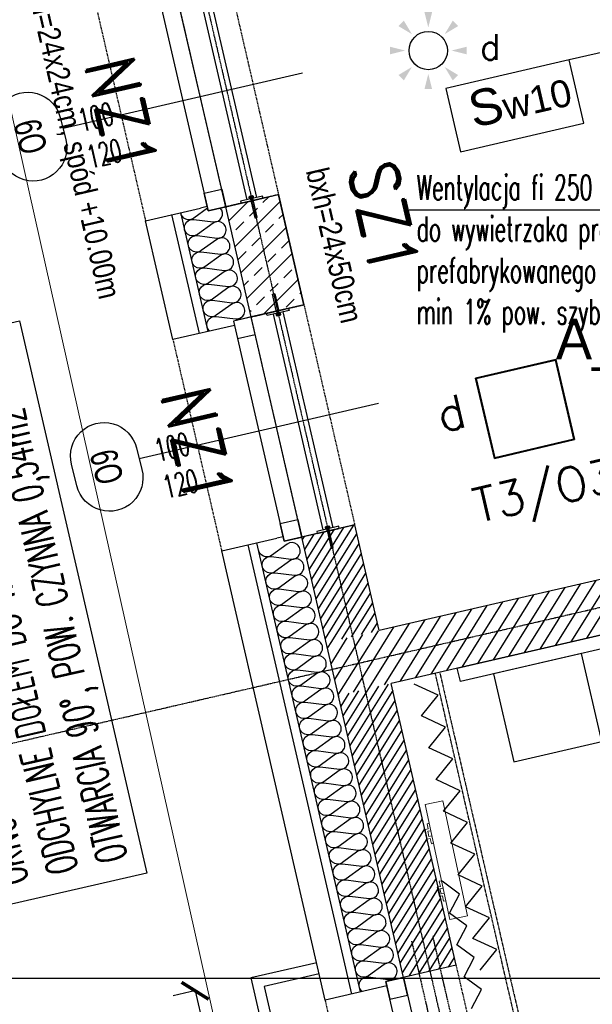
# Model space of a CAD drawing. Header units: millimetres. Extents: x 69081 to 158617, y -37521 to -9534.
# Tile 60 of 256: x 111153 to 111407, y -20840 to -20404. Entities that reach past the tile are written whole.
import ezdxf
from ezdxf.enums import TextEntityAlignment as Align

# ---------------------------------------------------------------- set-up
doc = ezdxf.new("R2010")
doc.units = ezdxf.units.MM
for name, pattern in [('CONTINOUS', [0]), ('DO', [0.8, 0.6, -0.1, 0, -0.1]), ('DP', [0.5, 0.3, -0.2]), ('HIDDEN', [0.375, 0.25, -0.125]), ('KRESKOWA-SREDNIA', [0.2, 0.12, -0.08])]:
    doc.linetypes.add(name, pattern=pattern)
for name, color, linetype in [('0_oświetlenie', 7, 'Continuous'), ('A-----SZ', 8, 'Continuous'), ('A-BUD-MA-MATERIALY', 8, 'Continuous'), ('A-MEB', 8, 'Continuous'), ('A-OSI', 8, 'DO'), ('A-SCI', 7, 'Continuous'), ('AM DRZWI ZEWN', 1, 'Continuous'), ('BA_okn', 7, 'Continuous'), ('BA_okp', 2, 'Continuous'), ('BA_okw', 1, 'DP'), ('BA_sym', 7, 'Continuous'), ('BA_TXG', 3, 'Continuous'), ('BA_txs', 2, 'Continuous'), ('BA_WIC', 1, 'Continuous'), ('BALUSTRADA', 8, 'Continuous'), ('BI_szr', 8, 'Continuous'), ('BZ_WIC', 1, 'Continuous'), ('E_Oświetlenie - czujki ruchu', 3, 'Continuous'), ('E_Oświetlenie - Numer obwodu', 1, 'Continuous'), ('E_Oświetlenie - Opis', 4, 'Continuous'), ('JS_OLKA KONSTR', 231, 'Continuous'), ('JS_p.poż.', 240, 'Continuous'), ('Nadproża', 5, 'DO'), ('Oddymianie', 230, 'HIDDEN'), ('podciagi i nadproza', 3, 'DP'), ('R-----OP', 1, 'Continuous'), ('R-RAM', 1, 'Continuous'), ('słupy', 1, 'Continuous'), ('ŚRUBKA', 251, 'Continuous')]:
    doc.layers.add(name, color=color, linetype=linetype)
doc.layers.add('IS_Grzejnik', color=15, linetype='Continuous', lineweight=5)
doc.layers.add('OPIS', color=7, linetype='Continuous', lineweight=25)
doc.styles.add('Arial', font='l_10646.ttf')
doc.styles.add('BIKTBG', font='romand.shx', dxfattribs={"width": 0.9})
doc.styles.add('BIKTS', font='bikromsw.shx', dxfattribs={"width": 0.85})
doc.styles.add('ROMANS', font='romans.shx', dxfattribs={"height": 1})
doc.styles.add('SIMPLEX', font='simplex', dxfattribs={"width": 0.85})
doc.styles.add('TableTextStyle', font='txt')
doc.styles.add('WYM--ROMANSSHX-08', font='ROMANS.SHX', dxfattribs={"width": 0.8})
doc.dimstyles.new('ROMANSSHX-K5002508105012', dxfattribs={"dimscale": 50, "dimtxt": 0.22, "dimasz": 0.2, "dimexe": 0.2, "dimexo": 0.5, "dimgap": 0.09, "dimtad": 1, "dimdec": 3, "dimrnd": 0.5, "dimdsep": 46, "dimtxsty": 'WYM--ROMANSSHX-08', "dimblk1": 'ARCHTICK', "dimblk2": 'ARCHTICK', "dimsah": 1, "dimcen": 0.1, "dimclrd": 1, "dimclre": 1, "dimclrt": 2, "dimadec": 0, "dimazin": 0, "dimtfac": 1, "dimtdec": 3, "dimtix": 1, "dimtmove": 2, "dimatfit": 3, "dimfxl": 0.5, "dimfxlon": 1, "dimtolj": 1, "dimarcsym": 0})

# ---------------------------------------------------------------- blocks, each defined once
blk = doc.blocks.new('_ARCHTICK')
at = {"color": 0, "linetype": 'ByBlock', "const_width": 0.15}
blk.add_lwpolyline([(-0.5, -0.5), (0.5, 0.5)], dxfattribs=at)
blk = doc.blocks.new('*D3063')
at = {"layer": 'A-SCI', "color": 1, "lineweight": -2, "transparency": 16777216}
for p, q in [((111230.93, -20833.94), (111220.92, -20836.25)), ((111230.67, -20834), (111264.41, -20980.15)), ((111264.67, -20980.09), (111254.66, -20982.4))]:
    blk.add_line(p, q, dxfattribs=at)
at = {"layer": 'Defpoints', "color": 0, "lineweight": 5, "transparency": 16777216}
for p in [(111255.29, -20828.31), (111289.03, -20974.47), (111264.41, -20980.15)]:
    blk.add_point(p, dxfattribs=at)
at = {"layer": 'A-SCI', "color": 1, "lineweight": -2, "transparency": 16777216, "xscale": 10, "yscale": 10, "zscale": 10}
for p, rotation in [((111230.67, -20834), 102.9999999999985), ((111264.41, -20980.15), 282.9999999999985)]:
    blk.add_blockref('_ARCHTICK', p, dxfattribs=dict(at, rotation=rotation))
at = {"layer": 'A-SCI', "color": 2, "transparency": 16777216, "insert": (111257.28, -20904.83), "char_height": 11, "attachment_point": 5, "rotation": 283, "style": 'WYM--ROMANSSHX-08'}
blk.add_mtext('\\A1;150', dxfattribs=at)
blk = doc.blocks.new('osie')
at = {"layer": 'A-OSI'}
for p, q in [((16711.32, -41330.41), (17353.6, -44112.43)), ((16952.59, -43589.23), (18131.33, -43317.09))]:
    blk.add_line(p, q, dxfattribs=at)
blk = doc.blocks.new('A$C04435ce7')
at = {"layer": 'BI_szr'}
h = blk.add_hatch(dxfattribs=at)
h.set_pattern_fill('BIK_ZELBET', color=256, scale=5, style=0)
h.set_pattern_definition([(45, (-2435.323, 4333.898), (-7.071068, 7.071068), []), (45, (-2428.252, 4333.898), (-7.071068, 7.071068), [5, -3.5])])
h.paths.add_polyline_path([(560.19, 827.91), (583.57, 833.31), (594.82, 784.59), (571.44, 779.19)])
at = {"layer": 'BA_WIC'}
for p, q in [((594.16, 887.07), (488.14, 862.59)), ((627.9, 740.91), (521.88, 716.44))]:
    blk.add_line(p, q, dxfattribs=at)
at = {"layer": 'Nadproża', "ltscale": 0.75}
for p, q in [((676.35, 356.84), (642.61, 502.99)), ((685.69, 358.99), (651.94, 505.15))]:
    blk.add_line(p, q, dxfattribs=at)
at = {"layer": 'podciagi i nadproza'}
for points in [[(560.19, 827.91), (537.69, 925.35), (561.08, 930.75), (583.57, 833.31), (560.19, 827.91)], [(593.93, 681.75), (571.44, 779.19), (594.82, 784.59), (617.32, 687.15), (593.93, 681.75)]]:
    blk.add_lwpolyline(points, dxfattribs=at)
at = {"layer": 'słupy', "color": 4}
blk.add_lwpolyline([(560.19, 827.91), (583.57, 833.31), (594.82, 784.59), (571.44, 779.19), (560.19, 827.91)], dxfattribs=at)
at = {"layer": 'BA_TXG', "style": 'BIKTBG', "width": 0.9}
for s, p in [('NZ1', (503.46, 866.13)), ('SZ1', (619.45, 820.61)), ('NZ1', (537.2, 719.97))]:
    blk.add_text(s, height=22, rotation=283, dxfattribs=at).set_placement(p, align=Align.CENTER)
at = {"layer": 'OPIS', "char_height": 10, "width": 174.3659, "attachment_point": 3, "rotation": 283, "style": 'WYM--ROMANSSHX-08'}
for s, insert in [('{\\fArial|b0|i0|c238|p34;bxh=24x24cm, spód +10.00m}', (513.94, 788.69)), ('{\\fArial|b0|i0|c238|p34;bxh=24x50cm}', (621.11, 777.98))]:
    blk.add_mtext(s, dxfattribs=dict(at, insert=insert))
blk = doc.blocks.new('grzejniki pietro 2')
at = {"layer": 'IS_Grzejnik', "extrusion": (0, 0, -1), "elevation": -289.1}
blk.add_lwpolyline([(-17323.47, -43065.83), (-17312.66, -43014.97), (-17320.48, -43013.3), (-17331.29, -43064.17)], close=True, dxfattribs=at)
at = {"layer": 'IS_Grzejnik', "elevation": 289.1}
for points in [[(17316.29, -43032.08), (17315.6, -43028.82), (17314.23, -43029.12), (17313.75, -43026.83), (17315.12, -43026.54), (17314.42, -43023.28), (17313.45, -43023.49), (17313.93, -43025.77), (17312.56, -43026.06), (17313.46, -43030.3), (17314.83, -43030.01), (17315.32, -43032.29)], [(17321.7, -43057.52), (17321.01, -43054.26), (17319.64, -43054.55), (17319.15, -43052.27), (17320.52, -43051.97), (17319.83, -43048.71), (17318.85, -43048.92), (17319.34, -43051.2), (17317.97, -43051.49), (17318.87, -43055.73), (17320.24, -43055.44), (17320.72, -43057.72)]]:
    blk.add_lwpolyline(points, close=True, dxfattribs=at)
blk = doc.blocks.new('symdrz')
blk.add_lwpolyline([(-10, -30, -1), (-10, 30), (10, 30, -1), (10, -30)], format="xyb", close=True)
at = {"style": 'BIKTS', "width": 0.8}
blk.add_attdef('SZERDRZ', text='', height=25, dxfattribs=at).set_placement((77.15, 8.8), align=Align.CENTER)
blk.add_attdef('SYMDRZ', text='', height=25, dxfattribs=at).set_placement((0, 0), align=Align.MIDDLE)
blk.add_attdef('WYSDRZ', text='', height=25, dxfattribs=at).set_placement((77.15, -9.49), align=Align.TOP_CENTER)
blk = doc.blocks.new('A$C3901f979')
at = {"layer": 'AM DRZWI ZEWN'}
ref = blk.add_blockref('symdrz', (319.88, 935.12), dxfattribs=dict(at, xscale=0.4950000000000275, yscale=0.4950000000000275, zscale=0.4950000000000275, rotation=104.0497633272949))
ref.add_attrib('Symdrz', 'O9', dxfattribs={"layer": 'BA_sym', "height": 12, "rotation": 104.0498, "style": 'BIKTS', "width": 0.7}).set_placement((319.88, 935.12), align=Align.MIDDLE_CENTER)
ref = blk.add_blockref('symdrz', (353.63, 788.97), dxfattribs=dict(at, xscale=0.4950000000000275, yscale=0.4950000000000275, zscale=0.4950000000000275, rotation=104.0497633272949))
ref.add_attrib('Symdrz', 'O9', dxfattribs={"layer": 'BA_sym', "height": 12, "rotation": 104.0498, "style": 'BIKTS', "width": 0.7}).set_placement((353.63, 788.97), align=Align.MIDDLE_CENTER)
blk = doc.blocks.new('wid a')
at = {"layer": 'BALUSTRADA', "color": 2}
for p, q in [((12073.87, -41343.49), (12073.87, -41348.49)), ((12074.87, -41343.78), (12172.87, -41343.78)), ((12173.87, -41348.49), (12173.87, -41343.49)), ((12074.87, -41348.23), (12172.87, -41348.23))]:
    blk.add_line(p, q, dxfattribs=at)
at = {"layer": 'BALUSTRADA', "color": 2, "flags": 128}
for points in [[(12073.87, -41351), (12073.87, -41341), (12074.87, -41341), (12074.87, -41351)], [(12173.87, -41351), (12173.87, -41341), (12172.87, -41341), (12172.87, -41351)]]:
    blk.add_lwpolyline(points, close=True, dxfattribs=at)
at = {"layer": 'ŚRUBKA'}
for p, q in [((12074.87, -41345.57), (12075.03, -41345.57)), ((12075.09, -41345.6), (12075.45, -41345.6)), ((12172.65, -41345.6), (12172.29, -41345.6)), ((12172.87, -41345.57), (12172.71, -41345.57)), ((12074.87, -41346.41), (12075.03, -41346.41)), ((12075.09, -41346.38), (12075.45, -41346.38)), ((12172.65, -41346.38), (12172.29, -41346.38)), ((12172.87, -41346.41), (12172.71, -41346.41))]:
    blk.add_line(p, q, dxfattribs=at)
at = {"layer": 'ŚRUBKA', "flags": 128}
for points in [[(12073.55, -41346.47), (12066.25, -41346.47), (12066.09, -41345.99), (12066.25, -41345.51), (12073.55, -41345.51)], [(12074.87, -41345.59), (12073.75, -41345.59), (12073.75, -41346.39), (12074.87, -41346.39)], [(12074.87, -41346.79), (12075.03, -41346.79), (12075.03, -41345.19), (12074.87, -41345.19)], [(12075.81, -41345.59), (12075.52, -41345.59), (12075.52, -41346.39), (12075.81, -41346.39)], [(12171.93, -41345.59), (12172.23, -41345.59), (12172.23, -41346.39), (12171.93, -41346.39)], [(12172.87, -41346.79), (12172.71, -41346.79), (12172.71, -41345.19), (12172.87, -41345.19)], [(12172.87, -41345.59), (12173.99, -41345.59), (12173.99, -41346.39), (12172.87, -41346.39)], [(12174.19, -41346.47), (12181.49, -41346.47), (12181.66, -41345.99), (12181.49, -41345.51), (12174.19, -41345.51)]]:
    blk.add_lwpolyline(points, close=True, dxfattribs=at)
for points in [[(12073.75, -41345.59), (12073.71, -41345.63, -0.198912), (12073.64, -41345.66), (12073.55, -41345.66)], [(12074.87, -41346.88), (12075.72, -41346.88, 0.414214), (12075.92, -41346.68), (12075.92, -41345.3, 0.414214), (12075.72, -41345.1), (12074.87, -41345.1)], [(12074.87, -41345.1), (12075.72, -41345.1, -0.414214), (12075.92, -41345.3), (12075.92, -41346.68, -0.414214), (12075.72, -41346.88), (12074.87, -41346.88)], [(12172.87, -41346.88), (12172.02, -41346.88, -0.414214), (12171.82, -41346.68), (12171.82, -41345.3, -0.414214), (12172.02, -41345.1), (12172.87, -41345.1)], [(12172.87, -41345.1), (12172.02, -41345.1, 0.414214), (12171.82, -41345.3), (12171.82, -41346.68, 0.414214), (12172.02, -41346.88), (12172.87, -41346.88)], [(12173.99, -41345.59), (12174.04, -41345.63, 0.198912), (12174.1, -41345.66), (12174.19, -41345.66)], [(12073.75, -41346.39), (12073.71, -41346.34, 0.198912), (12073.64, -41346.32), (12073.55, -41346.32)], [(12173.99, -41346.39), (12174.04, -41346.34, -0.198912), (12174.1, -41346.32), (12174.19, -41346.32)]]:
    blk.add_lwpolyline(points, format="xyb", dxfattribs=at)
for points in [[(12075.03, -41345.31), (12075.09, -41345.2), (12075.45, -41345.2), (12075.52, -41345.31), (12075.52, -41346.67), (12075.45, -41346.77), (12075.09, -41346.77), (12075.03, -41346.67)], [(12172.71, -41345.31), (12172.65, -41345.2), (12172.29, -41345.2), (12172.23, -41345.31), (12172.23, -41346.67), (12172.29, -41346.77), (12172.65, -41346.77), (12172.71, -41346.67)]]:
    blk.add_lwpolyline(points, dxfattribs=at)
at = {"layer": 'ŚRUBKA'}
for centre, radius, start, end in [((12075.38, -41345.4), 0.344, 150, 214.5651), ((12075.17, -41345.4), 0.344, 325.4349, 30), ((12074.22, -41345.99), 1.3, 342.4121, 17.5879), ((12172.57, -41345.4), 0.344, 150, 214.5651), ((12173.53, -41345.99), 1.3, 162.4121, 197.5879), ((12172.37, -41345.4), 0.344, 325.4349, 30), ((12075.38, -41346.58), 0.344, 145.4349, 210), ((12075.17, -41346.58), 0.344, 330, 34.5651), ((12172.57, -41346.58), 0.344, 145.4349, 210), ((12172.37, -41346.58), 0.344, 330, 34.5651)]:
    blk.add_arc(centre, radius, start, end, dxfattribs=at)
blk = doc.blocks.new('Czujka ruchu 360')
at = {"layer": 'E_Oświetlenie - czujki ruchu'}
blk.add_circle((0, 0), 11.31, dxfattribs=at)
for points in [[(-9.67, 9.67), (-17.63, 14.45), (-14.45, 17.63), (-17.63, 14.45)], [(0, 13.68), (-2.25, 22.68), (2.25, 22.68), (-2.25, 22.68)], [(9.67, 9.67), (17.63, 14.45), (14.45, 17.63), (17.63, 14.45)], [(-13.68, 0), (-22.68, -2.25), (-22.68, 2.25), (-22.68, -2.25)], [(13.68, 0), (22.68, -2.25), (22.68, 2.25), (22.68, -2.25)], [(-9.67, -9.67), (-14.45, -17.63), (-17.63, -14.45), (-14.45, -17.63)], [(9.67, -9.67), (14.45, -17.63), (17.63, -14.45), (14.45, -17.63)], [(0, -13.68), (-2.25, -22.68), (2.25, -22.68), (-2.25, -22.68)]]:
    blk.add_solid(points, dxfattribs=at)
at = {"layer": 'E_Oświetlenie - Numer obwodu', "style": 'SIMPLEX'}
blk.add_attdef('OBWÓD', text='', height=15, dxfattribs=at).set_placement((0, -42.53), align=Align.CENTER)
at = {"layer": 'E_Oświetlenie - Opis', "style": 'SIMPLEX'}
for tag, p in [('SYMBOL', (-34.22, 26.89)), ('OPIS1', (26.83, -1.12))]:
    blk.add_attdef(tag, p, '', height=15, dxfattribs=at)
blk = doc.blocks.new('opis lamp')
at = {"layer": 'E_Oświetlenie - Numer obwodu', "style": 'SIMPLEX'}
blk.add_attdef('OBWÓD', text='', height=15, dxfattribs=at).set_placement((-9.46, -1.18), align=Align.CENTER)
at = {"layer": 'E_Oświetlenie - Opis', "style": 'SIMPLEX'}
blk.add_attdef('OPIS1', (55.72, 42.77), '', height=15, dxfattribs=at)

msp = doc.modelspace()

# ---------------------------------------------------------------- hatches: boundary and pattern name
at = {"layer": 'A-----SZ'}
h = msp.add_hatch(dxfattribs=at)
h.set_pattern_fill('ANSI31', color=256, angle=13)
h.set_pattern_definition([(58, (77860.565, -7704.2242), (-2.6925527, 1.68249366), [])])
h.paths.add_polyline_path([(111278.0212, -20633.2001), (111301.4061, -20627.8012), (111312.2038, -20674.571), (111288.8189, -20679.9698)])
h = msp.add_hatch(dxfattribs=at)
h.set_pattern_fill('ANSI31', color=256, angle=13)
h.set_pattern_definition([(58, (77894.7575, -7852.3285), (-2.6925527, 1.68249366), [])])
h.paths.add_polyline_path([(111294.2177, -20703.3547), (111317.6026, -20697.9559), (111346.3963, -20822.6753), (111323.0114, -20828.0741)])
at = {"layer": 'JS_p.poż.'}
h = msp.add_hatch(dxfattribs=at)
h.set_pattern_fill('ANSI31', color=256, scale=40, angle=13, style=0)
h.set_pattern_definition([(58, (88107.97, -12141.295), (-4.2402405, 2.6495963), [])])
h.paths.add_polyline_path([(111950.9032, -20551.7469), (111945.5044, -20528.362), (111288.779, -20679.979), (111294.1778, -20703.3639)])

# ---------------------------------------------------------------- linework, layer by layer
at = {"color": 5}
msp.add_lwpolyline([(109057.9191, -19758.1136), (112022.4392, -19758.1136), (112022.4392, -20828.5147), (109057.9191, -20828.5147)], close=True, dxfattribs=at)
at = {"layer": '0_oświetlenie', "color": 7, "lineweight": 5, "elevation": 1}
msp.add_lwpolyline([(111353.9326, -21359.284), (114660.1136, -21359.284), (114644.1136, -18638.284), (113105.1136, -18638.284), (113105.1136, -19854.284), (112602.3789, -19854.284), (112319.9319, -18630.8715), (110820.3763, -18977.0712), (111353.9326, -21359.284)], dxfattribs=at)
at = {"layer": '0_oświetlenie'}
for points in [[(111354.9096, -20562.8806, 0), (111390.4447, -20554.5466, 0)], [(111390.4447, -20554.5466, 0), (111354.9096, -20562.8806, 0)], [(111390.4447, -20554.5466, 0), (111354.9096, -20562.8806, 0)], [(111354.9096, -20562.8806, 0), (111390.4447, -20554.5466, 0)], [(111390.2572, -20554.8474, 0), (111355.2104, -20563.0681, 0)], [(111355.2104, -20563.0681, 0), (111390.2572, -20554.8474, 0)], [(111398.476, -20589.8962, 0), (111390.2572, -20554.8474, 0)], [(111390.2572, -20554.8474, 0), (111398.476, -20589.8962, 0)], [(111390.4447, -20554.5466, 0), (111398.7768, -20590.0837, 0)], [(111398.7768, -20590.0837, 0), (111390.4447, -20554.5466, 0)], [(111398.7768, -20590.0837, 0), (111390.4447, -20554.5466, 0)], [(111390.4447, -20554.5466, 0), (111398.7768, -20590.0837, 0)], [(111363.2416, -20598.4177, 0), (111354.9096, -20562.8806, 0)], [(111354.9096, -20562.8806, 0), (111363.2416, -20598.4177, 0)], [(111354.9096, -20562.8806, 0), (111363.2416, -20598.4177, 0)], [(111363.2416, -20598.4177, 0), (111354.9096, -20562.8806, 0)], [(111355.2104, -20563.0681, 0), (111363.4291, -20598.1169, 0)], [(111363.4291, -20598.1169, 0), (111355.2104, -20563.0681, 0)], [(111398.7768, -20590.0837, 0), (111363.2416, -20598.4177, 0)], [(111363.2416, -20598.4177, 0), (111398.7768, -20590.0837, 0)], [(111363.2416, -20598.4177, 0), (111398.7768, -20590.0837, 0)], [(111398.7768, -20590.0837, 0), (111363.2416, -20598.4177, 0)], [(111363.4291, -20598.1169, 0), (111398.476, -20589.8962, 0)], [(111398.476, -20589.8962, 0), (111363.4291, -20598.1169, 0)]]:
    msp.add_polyline3d(points, dxfattribs=at)
at = {"layer": 'A-BUD-MA-MATERIALY'}
for points in [[(111236.1766, -20487.6963), (111230.0931, -20492.0762, -0.56486478), (111224.3113, -20489.6018)], [(111237.2119, -20542.0438, -0.75878438), (111239.992, -20535.5412), (111248.5483, -20536.6722, 1.47258809), (111246.8842, -20530.0526), (111240.0042, -20535.0058, -1.47258809), (111238.3401, -20528.3863), (111246.8964, -20529.5172, 1.47258809), (111245.2323, -20522.8977), (111238.3524, -20527.8509, -1.47258809), (111236.6883, -20521.2313), (111245.2446, -20522.3623, 1.47258809), (111243.5805, -20515.7427), (111236.7005, -20520.696, -1.47258809), (111235.0364, -20514.0764), (111243.5927, -20515.2073, 1.47258809), (111241.9286, -20508.5878), (111235.0487, -20513.541, -1.47258809), (111233.3846, -20506.9214), (111241.9409, -20508.0524, 1.47258809), (111240.2768, -20501.4328), (111233.3968, -20506.3861, -1.47258809), (111231.7327, -20499.7665), (111240.289, -20500.8975, 1.47258809), (111238.6249, -20494.2779), (111231.745, -20499.2311, -1.47258809), (111230.0809, -20492.6115), (111238.6372, -20493.7425, 0.70167201), (111241.8168, -20487.6129, 0.70167201)], [(111296.4379, -20798.5801, -0.75878438), (111299.218, -20792.0775), (111307.7743, -20793.2085, 1.47258809), (111306.1102, -20786.5889), (111299.2303, -20791.5421, -1.47258809), (111297.5662, -20784.9225), (111306.1225, -20786.0535, 1.47258809), (111304.4584, -20779.4339), (111297.5784, -20784.3872, -1.47258809), (111295.9143, -20777.7676), (111304.4706, -20778.8986, 1.47258809), (111302.8065, -20772.279), (111295.9266, -20777.2322, -1.47258809), (111294.2625, -20770.6126), (111302.8188, -20771.7436, 1.47258809), (111301.1547, -20765.124), (111294.2747, -20770.0773, -1.47258809), (111292.6106, -20763.4577), (111301.1669, -20764.5887, 1.47258809), (111299.5028, -20757.9691), (111292.6229, -20762.9223, -1.47258809), (111290.9588, -20756.3028), (111299.5151, -20757.4337, 1.47258809), (111297.851, -20750.8141), (111290.9711, -20755.7674, -1.47258809), (111289.3069, -20749.1478), (111297.8632, -20750.2788, 1.47258809), (111296.1991, -20743.6592), (111289.3192, -20748.6124, -1.47258809), (111287.6551, -20741.9929), (111296.2114, -20743.1238, 1.47258809), (111294.5473, -20736.5043), (111287.6674, -20741.4575, -1.47258809), (111286.0032, -20734.8379), (111294.5595, -20735.9689, 1.47258809), (111292.8954, -20729.3493), (111286.0155, -20734.3026, -1.47258809), (111284.3514, -20727.683), (111292.9077, -20728.8139, 1.47258809), (111291.2436, -20722.1944), (111284.3637, -20727.1476, -1.47258809), (111282.6995, -20720.528), (111291.2558, -20721.659, 1.47258809), (111289.5917, -20715.0394), (111282.7118, -20719.9927, -1.47258809), (111281.0477, -20713.3731), (111289.604, -20714.5041, 1.47258809), (111287.9399, -20707.8845), (111281.06, -20712.8377, -1.47258809), (111279.3958, -20706.2181), (111287.9521, -20707.3491, 1.47258809), (111286.288, -20700.7295), (111279.4081, -20705.6828, -1.47258809), (111277.744, -20699.0632), (111286.3003, -20700.1942, 1.47258809), (111284.6362, -20693.5746), (111277.7563, -20698.5278, -1.47258809), (111276.0921, -20691.9082), (111284.6484, -20693.0392, 1.47258809), (111282.9843, -20686.4196), (111276.1044, -20691.3729, -1.47258809), (111274.4403, -20684.7533), (111282.9966, -20685.8843, 1.47258809), (111281.3325, -20679.2647), (111274.4526, -20684.2179, -1.47258809), (111272.7884, -20677.5983), (111281.3447, -20678.7293, 1.47258809), (111279.6806, -20672.1097), (111272.8007, -20677.063, -1.47258809), (111271.1366, -20670.4434), (111279.6929, -20671.5744, 1.47258809), (111278.0288, -20664.9548), (111271.1489, -20669.908, -1.47258809), (111269.4847, -20663.2884), (111278.041, -20664.4194, 1.47258809), (111276.3769, -20657.7998), (111269.497, -20662.7531, -1.47258809), (111267.8329, -20656.1335), (111276.3892, -20657.2645, 1.47258809), (111274.7251, -20650.6449), (111267.8452, -20655.5981, -1.47258809), (111266.181, -20648.9785), (111274.7373, -20650.1095, 1.47258809), (111273.0732, -20643.4899), (111266.1933, -20648.4432, -1.47258809), (111264.5292, -20641.8236), (111273.0855, -20642.9546, 1.47258809), (111271.4214, -20636.335), (111264.5415, -20641.2882, -0.55167917), (111258.7828, -20638.9596)], [(111304.6972, -20834.3549, -0.75878438), (111307.4773, -20827.8522), (111316.0336, -20828.9832, 1.47258809), (111314.3695, -20822.3636), (111307.4895, -20827.3169, -1.47258809), (111305.8254, -20820.6973), (111314.3817, -20821.8283, 1.47258809), (111312.7176, -20815.2087), (111305.8377, -20820.1619, -1.47258809), (111304.1736, -20813.5423), (111312.7299, -20814.6733, 1.47258809), (111311.0658, -20808.0537), (111304.1858, -20813.007, -1.47258809), (111302.5217, -20806.3874), (111311.078, -20807.5184, 1.47258809), (111309.4139, -20800.8988), (111302.534, -20805.852, -1.47258809), (111300.8699, -20799.2324), (111309.4262, -20800.3634, 1.47258809), (111307.7621, -20793.7438), (111300.8821, -20798.6971, -1.47258809), (111299.218, -20792.0775), (111307.7743, -20793.2085, 1.47258809), (111306.1102, -20786.5889), (111299.2303, -20791.5421, -1.47258809), (111297.5662, -20784.9225), (111306.1225, -20786.0535, 1.47258809), (111304.4584, -20779.4339), (111297.5784, -20784.3872, -1.47258809), (111295.9143, -20777.7676), (111304.4706, -20778.8986, 1.47258809), (111302.8065, -20772.279), (111295.9266, -20777.2322, -1.47258809), (111294.2625, -20770.6126), (111302.8188, -20771.7436, 1.47258809), (111301.1547, -20765.124), (111294.2747, -20770.0773, -1.47258809), (111292.6106, -20763.4577), (111301.1669, -20764.5887, 1.47258809), (111299.5028, -20757.9691), (111292.6229, -20762.9223, -1.47258809), (111290.9588, -20756.3028), (111299.5151, -20757.4337, 1.47258809), (111297.851, -20750.8141), (111290.9711, -20755.7674, -1.47258809), (111289.3069, -20749.1478), (111297.8632, -20750.2788, 1.47258809), (111296.1991, -20743.6592), (111289.3192, -20748.6124, -1.47258809), (111287.6551, -20741.9929), (111296.2114, -20743.1238, 1.47258809), (111294.5473, -20736.5043), (111287.6674, -20741.4575, -1.47258809), (111286.0032, -20734.8379), (111294.5595, -20735.9689, 1.47258809), (111292.8954, -20729.3493), (111286.0155, -20734.3026, -1.47258809), (111284.3514, -20727.683), (111292.9077, -20728.8139, 1.47258809), (111291.2436, -20722.1944), (111284.3637, -20727.1476, -1.47258809), (111282.6995, -20720.528), (111291.2558, -20721.659, 1.47258809), (111289.5917, -20715.0394), (111282.7118, -20719.9927, -1.47258809), (111281.0477, -20713.3731), (111289.604, -20714.5041, 1.47258809), (111287.9399, -20707.8845), (111281.06, -20712.8377, -1.47258809), (111279.3958, -20706.2181), (111287.9521, -20707.3491, 1.47258809), (111286.288, -20700.7295), (111279.4081, -20705.6828, -1.47258809), (111277.744, -20699.0632), (111286.3003, -20700.1942, 1.47258809), (111284.6362, -20693.5746), (111277.7563, -20698.5278, -1.47258809), (111276.0921, -20691.9082), (111284.6484, -20693.0392, 1.47258809), (111282.9843, -20686.4196), (111276.1044, -20691.3729, -1.47258809), (111274.4403, -20684.7533), (111282.9966, -20685.8843, 1.47258809), (111281.3325, -20679.2647), (111274.4526, -20684.2179, -1.47258809), (111272.7884, -20677.5983), (111281.3447, -20678.7293, 1.47258809), (111279.6806, -20672.1097), (111272.8007, -20677.063, -0.55167917), (111267.0421, -20674.7344)]]:
    msp.add_lwpolyline(points, format="xyb", dxfattribs=at)
at = {"layer": 'A-MEB'}
msp.add_lwpolyline([(111348.1435, -20697.0628), (111346.7938, -20691.2166), (111680.4224, -20614.1923), (111681.7721, -20620.0386)], close=True, dxfattribs=at)
for points in [[(111371.8596, -20732.6396), (111410.8344, -20723.6416), (111401.8364, -20684.6668), (111362.8616, -20693.6648), (111371.8596, -20732.6396)], [(111330.9581, -20712.3433), (111338.3329, -20703.2301), (111327.7095, -20698.272)], [(111334.2067, -20726.4147), (111341.5815, -20717.3014), (111330.9581, -20712.3433)], [(111337.4554, -20740.486), (111344.8301, -20731.3728), (111334.2067, -20726.4147)], [(111340.704, -20754.5574), (111348.0787, -20745.4441), (111337.4554, -20740.486)], [(111343.9526, -20768.6287), (111351.3274, -20759.5155), (111340.704, -20754.5574)], [(111347.2013, -20782.7001), (111354.576, -20773.5868), (111343.9526, -20768.6287)], [(111343.3453, -20799.6237), (111347.797, -20791.1853), (111340.0967, -20785.5524)], [(111350.4499, -20796.7714), (111357.8246, -20787.6581), (111347.2013, -20782.7001)], [(111353.6985, -20810.8428), (111361.0732, -20801.7295), (111350.4499, -20796.7714)], [(111346.5939, -20813.6951), (111351.0456, -20805.2566), (111343.3453, -20799.6237)], [(111356.9471, -20824.9141), (111364.3219, -20815.8008), (111353.6985, -20810.8428)], [(111349.8426, -20827.7664), (111354.2942, -20819.328), (111346.5939, -20813.6951)], [(111353.0912, -20841.8377), (111357.5428, -20833.3993), (111349.8426, -20827.7664)]]:
    msp.add_lwpolyline(points, dxfattribs=at)
at = {"layer": 'A-MEB', "linetype": 'KRESKOWA-SREDNIA'}
for points in [[(111404.5354, -20985.7771), (111337.0501, -20693.4661)], [(111338.9988, -20693.0162), (111406.4842, -20985.3272)]]:
    msp.add_lwpolyline(points, dxfattribs=at)
at = {"layer": 'A-SCI', "color": 4}
for p, q in [((111267.6236, -20481.6549), (111236.4437, -20488.8534)), ((111278.8711, -20530.3734), (111267.6236, -20481.6549)), ((111235.9938, -20486.9046), (111233.0707, -20487.5795)), ((111255.4862, -20535.7723), (111244.2387, -20487.0538)), ((111278.8711, -20530.3734), (111247.6913, -20537.5719)), ((111922.1195, -20533.7608), (111312.1639, -20674.5802)), ((111301.3662, -20627.8104), (111270.1864, -20635.0089)), ((111312.1639, -20674.5802), (111301.3662, -20627.8104)), ((111269.7365, -20633.0601), (111266.8134, -20633.735)), ((111322.9716, -20828.0833), (111277.9813, -20633.2093)), ((111346.3564, -20822.6845), (111315.1766, -20829.8829))]:
    msp.add_line(p, q, dxfattribs=at)
for points in [[(111278.8711, -20530.3734), (111267.6236, -20481.6549)], [(111248.1412, -20539.5206), (111220.8588, -20545.8192), (111208.7115, -20493.2033), (111233.0707, -20487.5795)], [(111988.6415, -20560.5941), (111912.5818, -20560.5941), (111317.5627, -20697.9651)], [(111312.1639, -20674.5802), (111301.3662, -20627.8104)], [(111288.3441, -20838.1303), (111242.4541, -20639.3588), (111266.8134, -20633.735)], [(111346.3564, -20822.6845), (111317.5627, -20697.9651)], [(111315.1766, -20829.8829), (111315.6265, -20831.8316), (111288.3441, -20838.1303)]]:
    msp.add_lwpolyline(points, dxfattribs=at)
at = {"layer": 'BA_okn'}
for points in [[(111213.9486, -20391.4164), (111236.4437, -20488.8534), (111244.2387, -20487.0538), (111221.7436, -20389.6168)], [(111236.4437, -20488.8534), (111234.6441, -20481.0584), (111242.4391, -20479.2588), (111244.2387, -20487.0538)], [(111247.6913, -20537.5719), (111270.1864, -20635.0089), (111277.9813, -20633.2093), (111255.4862, -20535.7723)], [(111247.6913, -20537.5719), (111249.4909, -20545.3668), (111257.2858, -20543.5672), (111255.4862, -20535.7723)], [(111270.1864, -20635.0089), (111268.3868, -20627.2139), (111276.1817, -20625.4143), (111277.9813, -20633.2093)], [(111342.1707, -20946.8073), (111315.1766, -20829.8829), (111322.9716, -20828.0833), (111349.9657, -20945.0077)], [(111315.1766, -20829.8829), (111316.9762, -20837.6779), (111324.7712, -20835.8782), (111322.9716, -20828.0833)]]:
    msp.add_lwpolyline(points, close=True, dxfattribs=at)
at = {"layer": 'BA_okp'}
for points in [[(111284.52, -20821.566), (111255.2889, -20828.3145), (111289.0315, -20974.47), (111318.2626, -20967.7215)], [(111285.6447, -20826.4378), (111261.2855, -20832.0616), (111292.7786, -20968.4734), (111317.1379, -20962.8496)]]:
    msp.add_lwpolyline(points, dxfattribs=at)
at = {"layer": 'BA_okw'}
for p, q in [((111245.1285, -20384.2179), (111267.6236, -20481.6549)), ((111187.1162, -20399.6637), (111208.7115, -20493.2033)), ((111278.8711, -20530.3734), (111301.3662, -20627.8104)), ((111220.8588, -20545.8192), (111242.4541, -20639.3588)), ((111373.3506, -20939.6089), (111346.3564, -20822.6845)), ((111314.4385, -20951.1572), (111288.3441, -20838.1303))]:
    msp.add_line(p, q, dxfattribs=at)
at = {"layer": 'BA_WIC'}
for p, q in [((111441.1189, -20411.6576), (111396.4007, -20421.9816)), ((111278.2052, -20427.8968), (111172.1871, -20452.373)), ((111311.9479, -20574.0523), (111205.9298, -20598.5285))]:
    msp.add_line(p, q, dxfattribs=at)
msp.add_lwpolyline([(111348.1446, -20462.6983), (111402.8833, -20450.0609), (111396.4007, -20421.9816), (111341.662, -20434.619)], close=True, dxfattribs=at)
msp.add_lwpolyline([(111460.7371, -20446.821), (111415.5182, -20488.461), (111325.5182, -20488.461)], dxfattribs=at)
at = {"layer": 'BZ_WIC'}
msp.add_line((111232.5513, -20543.1198), (111220.4039, -20490.5038), dxfattribs=at)
for points in [[(111236.4487, -20542.22), (111224.3014, -20489.604)], [(111300.0366, -20835.4308), (111254.1466, -20636.6594)], [(111303.9341, -20834.531), (111258.044, -20635.7596)]]:
    msp.add_lwpolyline(points, dxfattribs=at)
at = {"layer": 'Oddymianie', "linetype": 'CONTINOUS', "ltscale": 0.02}
msp.add_lwpolyline([(111152.8479, -20537.5529), (111209.2531, -20781.8709), (111140.2576, -20797.7998), (111113.7629, -20683.0385), (111103.8243, -20685.333), (111109.9985, -20695.4062), (111083.6408, -20682.2007), (111101.542, -20658.7773), (111100.4085, -20670.5376), (111110.3471, -20668.2431), (111083.8523, -20553.4818), (111152.8479, -20537.5529)], dxfattribs=at)

# ---------------------------------------------------------------- block references
at = {"layer": '0_oświetlenie'}
ref = msp.add_blockref('Czujka ruchu 360', (111333.9477, -20417.874, 105.6527), dxfattribs=dict(at, xscale=0.75, yscale=0.75, zscale=0.75))
ref.add_attrib('OPIS1', 'd', (111356.7342, -20421.9394, 105.6527), dxfattribs={"layer": 'E_Oświetlenie - Opis', "height": 11.25, "style": 'SIMPLEX'})
ref = msp.add_blockref('opis lamp', (111359.2091, -20597.5339, 1), dxfattribs=dict(at, rotation=13.00000000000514))
ref.add_attrib('OBWÓD', 'T3/O3', dxfattribs={"layer": 'E_Oświetlenie - Numer obwodu', "height": 15, "rotation": 13, "style": 'SIMPLEX'}).set_placement((111387.0889, -20619.801, 1), align=Align.CENTER)
ref.add_attrib('OPIS1', 'd', (111339.8564, -20586.9602, 1), dxfattribs={"layer": 'E_Oświetlenie - Opis', "height": 15, "rotation": 13, "style": 'SIMPLEX'})
at = {"layer": 'A-SCI', "color": 4}
msp.add_blockref('osie', (94084.5456, 22838.835), dxfattribs=at)
at = {"layer": 'AM DRZWI ZEWN'}
msp.add_blockref('A$C3901f979', (110837.8965, -21391.1009), dxfattribs=at)
at = {"layer": 'IS_Grzejnik'}
msp.add_blockref('grzejniki pietro 2', (94019.9764, 22263.4019, -289.1), dxfattribs=at)
at = {"layer": 'JS_OLKA KONSTR'}
msp.add_blockref('A$C04435ce7', (110684.0499, -21314.9635), dxfattribs=at)
at = {"layer": 'R-RAM', "color": 2, "rotation": 282.9999999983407}
for p in [(148803.6997, 678.326), (148837.4424, 532.1705)]:
    msp.add_blockref('wid a', p, dxfattribs=at)

# ---------------------------------------------------------------- texts
at = {"layer": '0_oświetlenie', "style": 'TableTextStyle'}
msp.add_text('A_AW', height=18, dxfattribs=at).set_placement((111390.4432, -20554.5485))
at = {"layer": 'BA_txs', "char_height": 10, "width": 211.406726, "attachment_point": 7, "rotation": 13, "style": 'ROMANS'}
for insert in [(111184.0753, -20470.0765), (111217.8179, -20616.232)]:
    msp.add_mtext('\\pxse0.96;{\\W0.6;\\C1;100\\P120}', dxfattribs=dict(at, insert=insert))
at = {"layer": 'Oddymianie', "linetype": 'CONTINOUS', "insert": (111143.7526, -20788.5454), "char_height": 13.5, "width": 242.059041, "attachment_point": 1, "rotation": 103, "style": 'ROMANS'}
msp.add_mtext('\\A1;{\\W0.6;OKNO ODDYMIAJĄCE 1,0mx1,0m, ODCHYLNE DOŁEM DO WEWNĄTRZ, KĄT OTWARCIA 90%%D, POW. CZYNNA 0,54m2}', dxfattribs=at)
at = {"layer": 'R-----OP', "insert": (111350.3745, -20436.5301), "char_height": 10, "width": 45.544203, "attachment_point": 1, "rotation": 13, "style": 'Arial'}
msp.add_mtext('\\pxql;{\\fArial|b0|i0|c238|p34;\\H1.6x;S\\H0.75x;w10}', dxfattribs=at)
at = {"layer": 'R-----OP', "insert": (111328.8471, -20472.9649), "char_height": 11, "width": 187.975272, "attachment_point": 1, "style": 'ROMANS'}
msp.add_mtext('{\\W0.6;Wentylacja fi 250  w suficie przejście do wywietrzaka prostego izolowanego prefabrykowanego\\Pmin 1% pow. szybu windowego }', dxfattribs=at)

# ---------------------------------------------------------------- dimensions: what is measured, and where the dimension line sits
at = {"layer": 'A-SCI', "color": 4}
dim = msp.add_aligned_dim(p1=(111255.2889, -20828.3145), p2=(111289.0315, -20974.47), distance=-25.2711, dimstyle='ROMANSSHX-K5002508105012', dxfattribs=at)
dim.commit()
dim.dimension.update_dxf_attribs({"geometry": '*D3063', "text_midpoint": (111257.2804, -20904.8275)})

doc.saveas('drawing.dxf')
